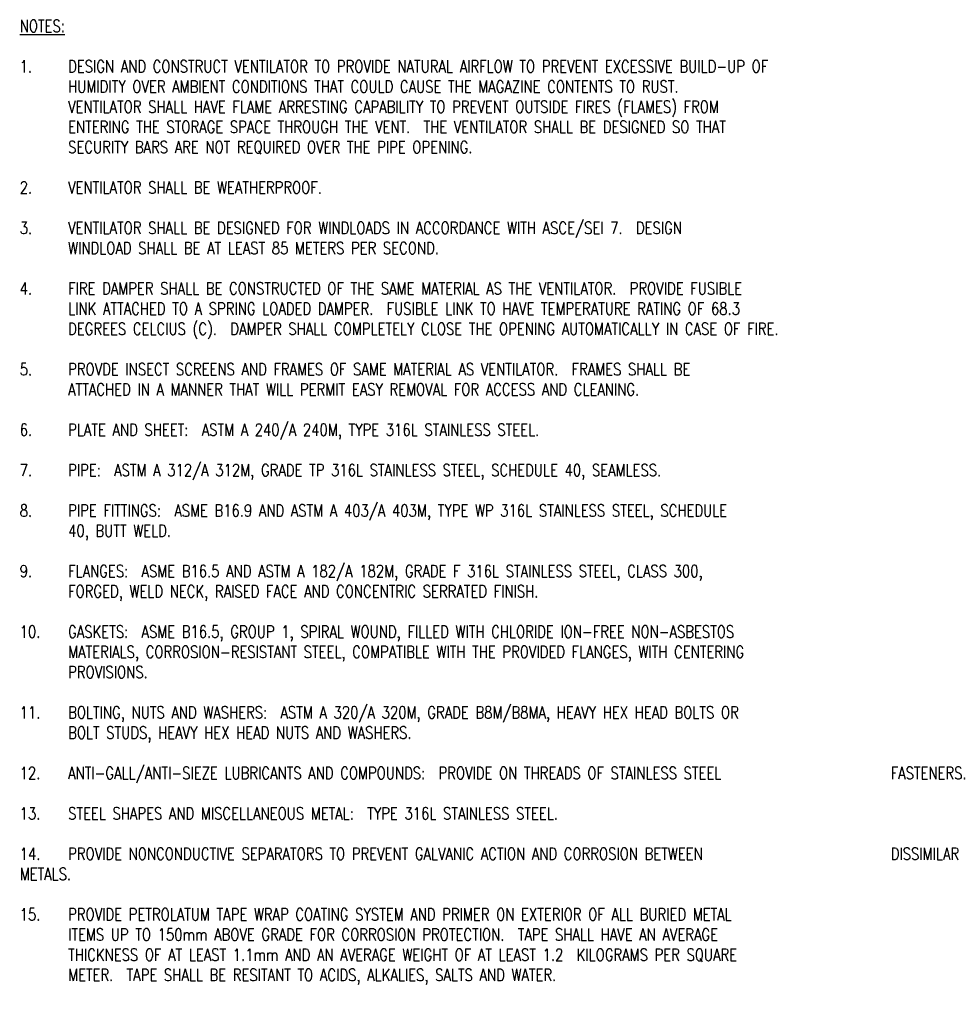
# Model space of a CAD drawing. Header units: millimetres. Extents: x 34713 to 108220, y -14445 to 33780.
# Tile 2 of 3: x 74272 to 98623, y -14445 to 11372. Entities that reach past the tile are written whole.
import ezdxf

# ---------------------------------------------------------------- set-up
doc = ezdxf.new("R2010")
doc.units = ezdxf.units.MM
doc.layers.add('M-ANNO-TEXT', color=2, linetype='Continuous')
doc.styles.add('M-TEXT', font='simplex.shx', dxfattribs={"width": 0.8, "height": 0.125})

msp = doc.modelspace()

# ---------------------------------------------------------------- texts
at = {"layer": 'M-ANNO-TEXT', "insert": (74272, 11366, 2080), "char_height": 317.575, "width": 24619.6, "attachment_point": 1, "style": 'M-TEXT'}
msp.add_mtext('\\pxt4;{\\LNOTES:}\\P\\ptz;\\P\\pt4;1.^IDESIGN AND CONSTRUCT VENTILATOR TO PROVIDE NATURAL AIRFLOW TO PREVENT EXCESSIVE BUILD-UP OF ^I^IHUMIDITY OVER AMBIENT CONDITIONS THAT COULD CAUSE THE MAGAZINE CONTENTS TO RUST.  ^I^I^I^IVENTILATOR SHALL HAVE FLAME ARRESTING CAPABILITY TO PREVENT OUTSIDE FIRES (FLAMES) FROM ^I^I\\P^IENTERING THE STORAGE SPACE THROUGH THE VENT.  THE VENTILATOR SHALL BE DESIGNED SO THAT ^I^I^ISECURITY BARS ARE NOT REQUIRED OVER THE PIPE OPENING.\\P\\ptz;\\P\\pt4;2.^IVENTILATOR SHALL BE WEATHERPROOF.\\P\\ptz;\\P\\pt4;3.^IVENTILATOR SHALL BE DESIGNED FOR WINDLOADS IN ACCORDANCE WITH ASCE/SEI 7.  DESIGN ^I^I^I^I^IWINDLOAD SHALL BE AT LEAST 85 METERS PER SECOND.\\P\\ptz;\\P\\pt4;4.^IFIRE DAMPER SHALL BE CONSTRUCTED OF THE SAME MATERIAL AS THE VENTILATOR.  PROVIDE FUSIBLE ^I\\P^ILINK ATTACHED TO A SPRING LOADED DAMPER.  FUSIBLE LINK TO HAVE TEMPERATURE RATING OF 68.3 \\P^IDEGREES CELCIUS (C).  DAMPER SHALL COMPLETELY CLOSE THE OPENING AUTOMATICALLY IN CASE OF FIRE.\\P\\ptz;\\P\\pt4;5.^IPROVDE INSECT SCREENS AND FRAMES OF SAME MATERIAL AS VENTILATOR.  FRAMES SHALL BE ^I^I^I^IATTACHED IN A MANNER THAT WILL PERMIT EASY REMOVAL FOR ACCESS AND CLEANING.\\P\\ptz;\\P\\pt4;6.^IPLATE AND SHEET:  ASTM A 240/A 240M, TYPE 316L STAINLESS STEEL.\\P\\ptz;\\P\\pt4;7.^IPIPE:  ASTM A 312/A 312M, GRADE TP 316L STAINLESS STEEL, SCHEDULE 40, SEAMLESS.\\P\\ptz;\\P\\pt4;8.^IPIPE FITTINGS:  ASME B16.9 AND ASTM A 403/A 403M, TYPE WP 316L STAINLESS STEEL, SCHEDULE \\P^I40, BUTT WELD.\\P\\ptz;\\P\\pt4;9.^IFLANGES:  ASME B16.5 AND ASTM A 182/A 182M, GRADE F 316L STAINLESS STEEL, CLASS 300, ^I^I\\P^IFORGED, WELD NECK, RAISED FACE AND CONCENTRIC SERRATED FINISH.\\P\\ptz;\\P\\pt4;10.^IGASKETS:  ASME B16.5, GROUP 1, SPIRAL WOUND, FILLED WITH CHLORIDE ION-FREE NON-ASBESTOS ^I^I^IMATERIALS, CORROSION-RESISTANT STEEL, COMPATIBLE WITH THE PROVIDED FLANGES, WITH CENTERING ^I^I^IPROVISIONS.\\P\\ptz;\\P\\pt4;11.^IBOLTING, NUTS AND WASHERS:  ASTM A 320/A 320M, GRADE B8M/B8MA, HEAVY HEX HEAD BOLTS OR \\P^IBOLT STUDS, HEAVY HEX HEAD NUTS AND WASHERS.\\P\\ptz;\\P\\pt4;12.^IANTI-GALL/ANTI-SIEZE LUBRICANTS AND COMPOUNDS:  PROVIDE ON THREADS OF STAINLESS STEEL ^I^I^I^IFASTENERS.\\P\\ptz;\\P\\pt4;13.^ISTEEL SHAPES AND MISCELLANEOUS METAL:  TYPE 316L STAINLESS STEEL.\\P\\ptz;\\P\\pt4;14.^IPROVIDE NONCONDUCTIVE SEPARATORS TO PREVENT GALVANIC ACTION AND CORROSION BETWEEN ^I^I^I^IDISSIMILAR METALS.\\P\\ptz;\\P\\pt4;15.^IPROVIDE PETROLATUM TAPE WRAP COATING SYSTEM AND PRIMER ON EXTERIOR OF ALL BURIED METAL \\P^IITEMS UP TO 150mm ABOVE GRADE FOR CORROSION PROTECTION.  TAPE SHALL HAVE AN AVERAGE ^I^I^I^ITHICKNESS OF AT LEAST 1.1mm AND AN AVERAGE WEIGHT OF AT LEAST 1.2  KILOGRAMS PER SQUARE ^I^I^IMETER.  TAPE SHALL BE RESITANT TO ACIDS, ALKALIES, SALTS AND WATER.', dxfattribs=at)

doc.saveas('drawing.dxf')
